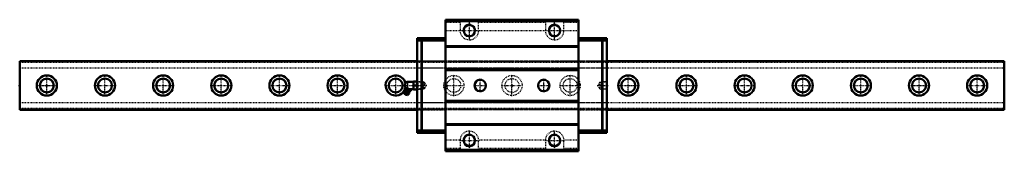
# Model space of a CAD drawing. Header units: millimetres. Extents: x -35 to 1235, y -85 to 85.
import ezdxf

# ---------------------------------------------------------------- set-up
doc = ezdxf.new("R2010")
doc.units = ezdxf.units.MM
doc.linetypes.add('Center', pattern=[1.5, 0.45, -0.5, 0.05, -0.5])
doc.linetypes.add('Dashed', pattern=[2, 1, -1])
for name, color, linetype, lineweight in [('2d ConnectionPoints', 7, 'Continuous', 50), ('AM_0', 7, 'Continuous', 50), ('AM_4', 3, 'Continuous', 25), ('AM_5', 3, 'Continuous', 25), ('AM_7', 7, 'Center', 25), ('AM_9', 6, 'Dashed', 25)]:
    doc.layers.add(name, color=color, linetype=linetype, lineweight=lineweight)

# ---------------------------------------------------------------- blocks, each defined once
blk = doc.blocks.new('1_B_PT1_8_SRN_grease_nipple_joint_0_in_cobhbpmq3t8vys5w1nhc1lnzq________4')
at = {"layer": 'AM_0'}
for p, q in [((462.4, 1.8), (462.4, -1.8)), ((472.9, 4.8), (465.4, 4.8)), ((472.9, 5), (472.9, 4.9)), ((472.9, 5), (477.5, 5)), ((472.9, 4.9), (472.9, -4.9)), ((473.4, 0), (477, 0)), ((477.6, 4.9), (477.5, 5)), ((461, -7.9), (460.9, -10.7)), ((465.3, -12.5), (460.9, -10.7)), ((467.2, -10.3), (461, -7.9)), ((461.8, -4.1), (462.2, -3.1)), ((462.9, -2.8), (462.2, -3.1)), ((469.3, -5.4), (462.5, -2.6)), ((463.6, -4.9), (464, -3.9)), ((465.3, -12.5), (467.2, -10.3)), ((467.4, -6.4), (467.8, -5.4)), ((467.9, -4.8), (472.9, -4.8)), ((469.7, -6.1), (469.3, -5.4)), ((469.3, -7.1), (469.7, -6.1)), ((472.9, -4.9), (472.9, -5)), ((477.5, -5), (472.9, -5)), ((477.5, -5), (477.6, -4.9))]:
    blk.add_line(p, q, dxfattribs=at)
for points in [[(473.4, 5), (473, 3.7), (472.9, 2.3), (473.1, 1.2), (473.4, 0)], [(473.4, 0), (473, -1.3), (472.9, -2.7), (473.1, -3.8), (473.4, -5)], [(477, 0), (477.4, 1.3), (477.5, 2.7), (477.3, 3.8), (477, 5)], [(477, -5), (477.4, -3.7), (477.5, -2.3), (477.3, -1.2), (477, 0)], [(461.8, -4.1), (461.9, -4.5), (462.2, -4.8), (462.6, -5.1), (463.2, -5), (463.6, -4.9)], [(463.6, -4.9), (463.9, -5.2), (464.8, -6), (465.7, -6.3), (466.4, -6.4), (467, -6.4), (467.4, -6.4)], [(467.8, -5.4), (466.9, -4.6), (465.8, -4), (464.6, -3.9), (464, -3.9)], [(467.4, -6.4), (467.6, -6.8), (467.8, -7.1), (468.2, -7.4), (468.8, -7.3), (469.3, -7.1)], [(469.7, -6.1), (469.4, -5.7), (469, -5.3), (468.4, -5.2), (467.8, -5.4)]]:
    blk.add_lwpolyline(points, dxfattribs=at)
for centre, radius, start, end in [((465.4, 1.8), 3, 90, 180), ((464.1, -9.1), 3.3, 131.1614, 158), ((456.2, -6.4), 6, 4.5497, 22.6397), ((461.4, -6), 0.8, 311.1614, 4.5497), ((463.7, -10.2), 1.82, 214.2344, 281.7656), ((465.4, -1.8), 3, 180, 195.4404), ((464.1, -9.1), 3.3, 338, 4.8386), ((468.2, -8.7), 0.8, 131.4503, 184.8386), ((471.6, -12.6), 6, 113.3061, 131.4503)]:
    blk.add_arc(centre, radius, start, end, dxfattribs=at)
at = {"layer": 'AM_4'}
for p, q in [((465.4, 4.8), (465.4, -3.8)), ((467.4, -8.8), (461.9, -6.6)), ((467.7, -8.1), (462.2, -5.9))]:
    blk.add_line(p, q, dxfattribs=at)
at = {"layer": 'AM_5', "linetype": 'Dashed'}
for p, q in [((477.6, 4.9), (478.5, 4.3)), ((485.5, 4.1), (478.5, 4.3)), ((478.6, 4.9), (478.6, -4.9)), ((477.6, -4.9), (478.5, -4.3)), ((485.5, -4.1), (478.5, -4.3))]:
    blk.add_line(p, q, dxfattribs=at)
at = {"layer": 'AM_7'}
blk.add_line((462.8, -12.3), (466.3, -3.7), dxfattribs=at)
at = {"layer": 'AM_9'}
for p, q in [((485, 4.7), (477.6, 4.9)), ((485.6, 4.1), (485, 4.7)), ((485, 4.7), (485, -4.7)), ((485.6, 4.1), (485.6, -4.1)), ((477.6, -4.9), (485, -4.7)), ((485, -4.7), (485.6, -4.1))]:
    blk.add_line(p, q, dxfattribs=at)
blk.add_lwpolyline([(464, -3.9), (463.8, -3.4), (463.4, -3), (462.8, -2.9), (462.2, -3.1)], dxfattribs=at)
blk = doc.blocks.new('2_SRN65CSSB_PT1_81_Slide25_55_0_in_cobhbpmq3t8vys5w1nhc1lnzq________4')
at = {"layer": 'AM_0'}
for p, q in [((685.8, 85), (514.1, 85)), ((514.1, 85), (514.1, -85)), ((685.8, 83), (514.1, 83)), ((685.8, 85), (685.8, -85)), ((477.6, 61), (477.6, -61)), ((483.2, 61), (477.6, 61)), ((483.2, 58), (477.6, 58)), ((483.2, 61), (483.2, 60.5)), ((483.2, 60.5), (483.7, 61)), ((483.2, 58.5), (483.2, -58.5)), ((483.7, 58), (483.2, 58.5)), ((514.1, 61), (483.7, 61)), ((483.7, -58), (483.7, 58)), ((514.1, 58), (483.7, 58)), ((685.8, 51), (514.1, 51)), ((685.8, 61), (716.3, 61)), ((685.8, 58), (716.3, 58)), ((716.8, 60.5), (716.3, 61)), ((716.3, 58), (716.8, 58.5)), ((716.3, -58), (716.3, 58)), ((716.8, 61), (716.8, 60.5)), ((716.8, 61), (722.5, 61)), ((716.8, 58.5), (716.8, -58.5)), ((716.8, 58), (722.5, 58)), ((722.5, 61), (722.5, -61)), ((685.8, 50), (514.1, 50)), ((685.8, 21), (514.1, 21)), ((685.8, 20), (514.1, 20)), ((685.8, -20), (514.1, -20)), ((685.8, -21), (514.1, -21)), ((685.8, -50), (514.1, -50)), ((483.2, -58), (477.6, -58)), ((483.2, -61), (477.6, -61)), ((483.2, -58.5), (483.7, -58)), ((483.7, -61), (483.2, -60.5)), ((483.2, -60.5), (483.2, -61)), ((514.1, -58), (483.7, -58)), ((514.1, -61), (483.7, -61)), ((685.8, -51), (514.1, -51)), ((685.8, -58), (716.3, -58)), ((685.8, -61), (716.3, -61)), ((716.8, -58.5), (716.3, -58)), ((716.3, -61), (716.8, -60.5)), ((716.8, -58), (722.5, -58)), ((716.8, -60.5), (716.8, -61)), ((716.8, -61), (722.5, -61)), ((685.8, -83), (514.1, -83)), ((685.8, -85), (514.1, -85))]:
    blk.add_line(p, q, dxfattribs=at)
for centre in [(545, 71), (655, 71), (559, 0), (641, 0), (545, -71), (655, -71)]:
    blk.add_circle(centre, 7.25, dxfattribs=at)
at = {"layer": 'AM_5', "linetype": 'Dashed'}
for p, q in [((486.3, 4.1), (485.5, 4.7)), ((485.6, -4.7), (485.6, 4.7)), ((713.8, 4.1), (714.6, 4.7)), ((722.5, 4.9), (714.6, 4.7)), ((714.6, -4.7), (714.6, 4.7)), ((486.3, -4.1), (485.5, -4.7)), ((713.8, -4.1), (714.6, -4.7)), ((722.5, -4.9), (714.6, -4.7))]:
    blk.add_line(p, q, dxfattribs=at)
at = {"layer": 'AM_5'}
for centre in [(545, 71), (655, 71), (559, 0), (641, 0), (545, -71), (655, -71)]:
    blk.add_arc(centre, 8, 75, 15, dxfattribs=at)
at = {"layer": 'AM_7'}
for p, q in [((545, 58.4), (545, 83.6)), ((655, 58.4), (655, 83.6)), ((532.4, 71), (557.6, 71)), ((642.4, 71), (667.6, 71)), ((505.1, 61), (505.1, 60)), ((694.9, 61), (694.9, 60)), ((550.6, 0), (567.4, 0)), ((559, -8.4), (559, 8.4)), ((632.6, 0), (649.4, 0)), ((641, -8.4), (641, 8.4)), ((709.9, 0), (723.2, 0)), ((505.1, -61), (505.1, -60)), ((545, -83.6), (545, -58.4)), ((655, -83.6), (655, -58.4)), ((694.9, -61), (694.9, -60)), ((532.4, -71), (557.6, -71)), ((642.4, -71), (667.6, -71))]:
    blk.add_line(p, q, dxfattribs=at)
at = {"layer": 'AM_9'}
for p, q in [((533, 84.5), (514.1, 84.5)), ((533, 83.4), (514.1, 83.4)), ((533, 81.3), (514.1, 81.3)), ((533, 85), (533, 71)), ((557, 71), (557, 85)), ((643, 84.5), (557, 84.5)), ((643, 83.4), (557, 83.4)), ((643, 81.3), (557, 81.3)), ((643, 85), (643, 71)), ((667, 71), (667, 85)), ((685.8, 84.5), (667, 84.5)), ((685.8, 83.4), (667, 83.4)), ((685.8, 81.3), (667, 81.3)), ((533, 70.6), (514.1, 70.6)), ((643, 70.6), (557, 70.6)), ((685.8, 70.6), (667, 70.6)), ((483.7, 58), (483.2, 58)), ((502.6, 61), (502.6, 60)), ((507.8, 60), (502.6, 60)), ((507.8, 60), (507.8, 61)), ((692.2, 61), (692.2, 60)), ((697.5, 60), (692.2, 60)), ((697.5, 60), (697.5, 61)), ((716.3, 58), (716.8, 58)), ((722.5, 31.5), (477.6, 31.5)), ((722.5, 31.2), (477.6, 31.2)), ((514.1, 30.5), (477.6, 30.5)), ((722.5, 30.5), (685.8, 30.5)), ((722.5, 22.5), (477.6, 22.5)), ((478.1, 4.3), (477.6, 4.9)), ((487.3, 4), (478.1, 4.3)), ((478.1, 4.3), (478.1, -4.3)), ((489.6, 0), (487.3, 4)), ((487.3, 4), (487.3, -4)), ((487.3, -4), (489.6, 0)), ((712.8, 4), (710.5, 0)), ((710.5, 0), (712.8, -4)), ((722, 4.3), (712.8, 4)), ((712.8, 4), (712.8, -4)), ((722.5, 4.8), (722, 4.3)), ((722, 4.3), (722, -4.3)), ((477.6, -4.9), (478.1, -4.3)), ((478.1, -4.3), (487.3, -4)), ((712.8, -4), (722, -4.3)), ((722, -4.3), (722.5, -4.8)), ((722.5, -22.5), (477.6, -22.5)), ((514.1, -30.5), (477.6, -30.5)), ((722.5, -31.2), (477.6, -31.2)), ((722.5, -31.5), (477.6, -31.5)), ((722.5, -30.5), (685.8, -30.5)), ((483.7, -58), (483.2, -58)), ((507.8, -60), (502.6, -60)), ((502.6, -60), (502.6, -61)), ((507.8, -61), (507.8, -60)), ((697.5, -60), (692.2, -60)), ((692.2, -60), (692.2, -61)), ((697.5, -61), (697.5, -60)), ((716.3, -58), (716.8, -58)), ((533, -70.6), (514.1, -70.6)), ((533, -71), (533, -85)), ((643, -70.6), (557, -70.6)), ((557, -85), (557, -71)), ((643, -71), (643, -85)), ((685.8, -70.6), (667, -70.6)), ((667, -85), (667, -71)), ((533, -81.3), (514.1, -81.3)), ((533, -83.4), (514.1, -83.4)), ((533, -84.5), (514.1, -84.5)), ((643, -81.3), (557, -81.3)), ((643, -83.4), (557, -83.4)), ((643, -84.5), (557, -84.5)), ((685.8, -81.3), (667, -81.3)), ((685.8, -83.4), (667, -83.4)), ((685.8, -84.5), (667, -84.5))]:
    blk.add_line(p, q, dxfattribs=at)
for centre, start, end in [((545, 71), 180, 0), ((655, 71), 180, 0), ((545, -71), 0, 180), ((655, -71), 0, 180)]:
    blk.add_arc(centre, 12, start, end, dxfattribs=at)
blk = doc.blocks.new('3_SRN65C127035_Track_0_in_cobhbpmq3t8vys5w1nhc1lnzq________4')
at = {"layer": 'AM_0'}
for p, q in [((477.55, 31.5), (-35, 31.5)), ((-35, 31.5), (-35, -31.5)), ((1235, 31.5), (722.45, 31.5)), ((1235, 31.5), (1235, -31.5)), ((-35, -31.5), (477.55, -31.5)), ((722.45, -31.5), (1235, -31.5))]:
    blk.add_line(p, q, dxfattribs=at)
for centre, radius in [((0, 0), 13), ((75, 0), 13), ((150, 0), 13), ((225, 0), 13), ((300, 0), 13), ((375, 0), 13), ((750, 0), 13), ((825, 0), 13), ((900, 0), 13), ((975, 0), 13), ((1050, 0), 13), ((1125, 0), 13), ((1200, 0), 13), ((0, 0), 9), ((75, 0), 9), ((150, 0), 9), ((225, 0), 9), ((300, 0), 9), ((375, 0), 9), ((450, 0), 9), ((750, 0), 9), ((825, 0), 9), ((900, 0), 9), ((975, 0), 9), ((1050, 0), 9), ((1125, 0), 9), ((1200, 0), 9)]:
    blk.add_circle(centre, radius, dxfattribs=at)
blk.add_arc((450, 0), 13, 13.66109, 337.78741, dxfattribs=at)
at = {"layer": 'AM_4'}
for p, q in [((477.55, 30.5), (-35, 30.5)), ((1235, 30.5), (722.45, 30.5)), ((477.55, -30.5), (-35, -30.5)), ((1235, -30.5), (722.45, -30.5))]:
    blk.add_line(p, q, dxfattribs=at)
at = {"layer": 'AM_7'}
for p, q in [((0, -13.65), (0, 13.65)), ((75, -13.65), (75, 13.65)), ((150, -13.65), (150, 13.65)), ((225, -13.65), (225, 13.65)), ((300, -13.65), (300, 13.65)), ((375, -13.65), (375, 13.65)), ((450, -13.65), (450, 13.65)), ((525, -13.65), (525, 13.65)), ((600, -13.65), (600, 13.65)), ((675, -13.65), (675, 13.65)), ((750, -13.65), (750, 13.65)), ((825, -13.65), (825, 13.65)), ((900, -13.65), (900, 13.65)), ((975, -13.65), (975, 13.65)), ((1050, -13.65), (1050, 13.65)), ((1125, -13.65), (1125, 13.65)), ((1200, -13.65), (1200, 13.65)), ((-13.65, 0), (13.65, 0)), ((61.35, 0), (88.65, 0)), ((136.35, 0), (163.65, 0)), ((211.35, 0), (238.65, 0)), ((286.35, 0), (313.65, 0)), ((361.35, 0), (388.65, 0)), ((436.35, 0), (490.23, 0)), ((511.35, 0), (538.65, 0)), ((586.35, 0), (613.65, 0)), ((661.35, 0), (688.65, 0)), ((736.35, 0), (763.65, 0)), ((811.35, 0), (838.65, 0)), ((886.35, 0), (913.65, 0)), ((961.35, 0), (988.65, 0)), ((1036.35, 0), (1063.65, 0)), ((1111.35, 0), (1138.65, 0)), ((1186.35, 0), (1213.65, 0))]:
    blk.add_line(p, q, dxfattribs=at)
at = {"layer": 'AM_9'}
for p, q in [((1235, 31.25), (-35, 31.25)), ((1235, 29.5), (-35, 29.5)), ((514.15, 31.5), (477.55, 31.5)), ((722.45, 30.5), (477.55, 30.5)), ((722.45, 31.5), (685.85, 31.5)), ((1235, 22.5), (-35, 22.5)), ((1235, -22.5), (-35, -22.5)), ((1235, -29.5), (-35, -29.5)), ((1235, -31.25), (-35, -31.25)), ((722.45, -30.5), (477.55, -30.5)), ((477.55, -31.5), (514.15, -31.5)), ((685.85, -31.5), (722.45, -31.5))]:
    blk.add_line(p, q, dxfattribs=at)
for centre, radius in [((525, 0), 13), ((600, 0), 13), ((675, 0), 13), ((525, 0), 9), ((600, 0), 9), ((675, 0), 9)]:
    blk.add_circle(centre, radius, dxfattribs=at)
blk.add_arc((450, 0), 13, 337.78741, 13.66109, dxfattribs=at)

msp = doc.modelspace()

# ---------------------------------------------------------------- linework, layer by layer
at = {"layer": '2d ConnectionPoints'}
for p in [(505.15, 61), (694.85, 61), (-35, 0), (0, 0), (0, 0), (477.55, 0), (600, 0), (722.45, 0), (505.15, -61), (694.85, -61)]:
    msp.add_point(p, dxfattribs=at)

# ---------------------------------------------------------------- block references
for name in ['2_SRN65CSSB_PT1_81_Slide25_55_0_in_cobhbpmq3t8vys5w1nhc1lnzq________4', '3_SRN65C127035_Track_0_in_cobhbpmq3t8vys5w1nhc1lnzq________4', '1_B_PT1_8_SRN_grease_nipple_joint_0_in_cobhbpmq3t8vys5w1nhc1lnzq________4']:
    msp.add_blockref(name, (0, 0))

doc.saveas('drawing.dxf')
